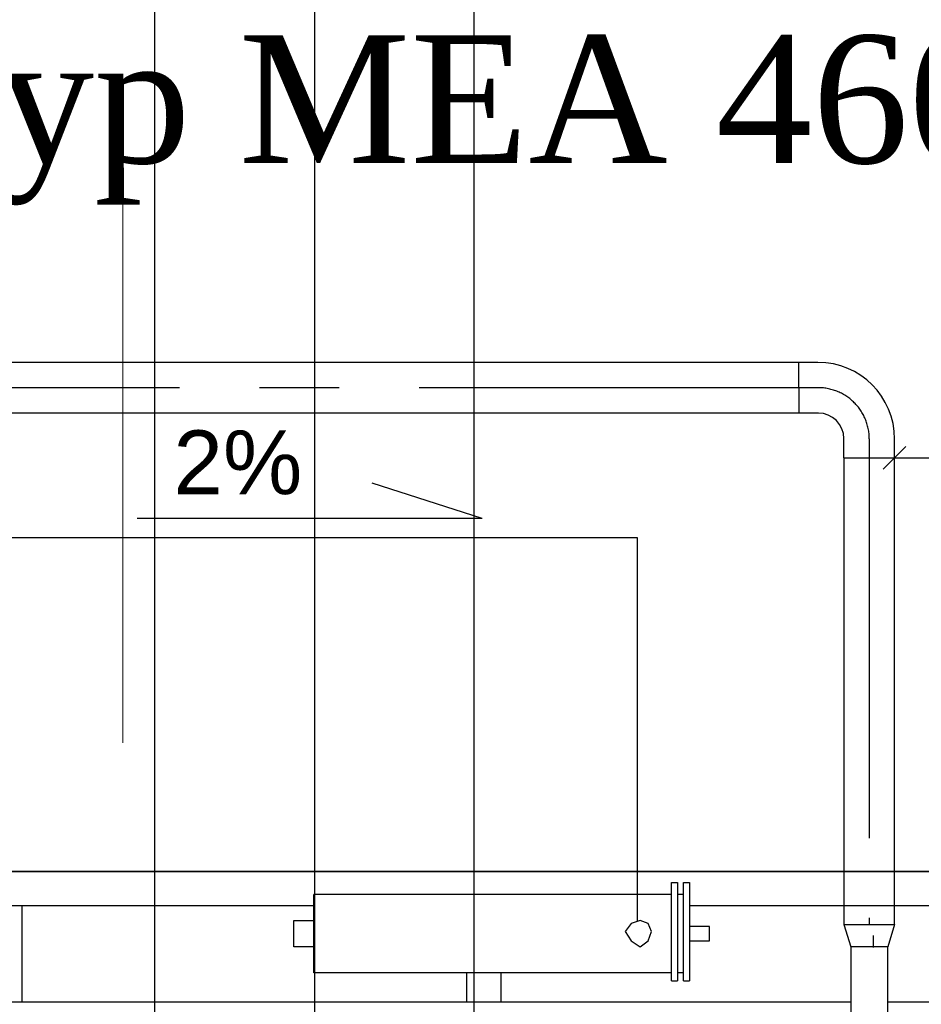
# Model space of a CAD drawing. Header units: centimetres. Extents: x -156440 to 298236, y -263599 to 81430.
# Tile 66 of 170: x 145563 to 146974, y -119141 to -117600. Entities that reach past the tile are written whole.
import ezdxf
from ezdxf.enums import TextEntityAlignment as Align

# ---------------------------------------------------------------- set-up
doc = ezdxf.new("R2010")
doc.units = ezdxf.units.CM
doc.header["$LTSCALE"] = 50
for name, pattern in [('01-101 Went PP Poziom -2$0$CENTER', [2, 1.25, -0.25, 0.25, -0.25]), ('Kondygnacja -2$0$HIDDEN2', [4.7625, 3.175, -1.5875]), ('Osie rzutów$0$DASHDOT2', [12.7, 6.35, -3.175, 0, -3.175])]:
    doc.linetypes.add(name, pattern=pattern)
for name, color, linetype, lineweight in [('bgde_fundamenty pod urządzenia', 7, 'Continuous', 35), ('bgde_maszynownia blokowo', 2, 'Continuous', 35), ('I-WL_OPISY', 4, 'Continuous', 18), ('Kondygnacja -2$0$_SP KORYTA', 8, 'Continuous', 25)]:
    doc.layers.add(name, color=color, linetype=linetype, lineweight=lineweight)
for name, color, linetype in [('freon cieczowy', 142, 'Continuous'), ('freon gazowy', 174, 'Continuous'), ('Freon_opisy', 2, 'Continuous'), ('Freon_urządzenia', 3, 'Continuous'), ('Kondygnacja -2$0$ARCH_KONSTR_POWYŻEJ RZUTU_IST', 8, 'Kondygnacja -2$0$HIDDEN2'), ('Osie rzutów$0$ARCH_INFO_OSIE_IST', 8, 'Osie rzutów$0$DASHDOT2')]:
    doc.layers.add(name, color=color, linetype=linetype)
doc.layers.get('bgde_maszynownia blokowo').off()
doc.styles.add('01-101 Went PP Poziom -2$0$Arial', font='ARIAL.TTF')
doc.styles.add('TIMES', font='TIMES.TTF', dxfattribs={"width": 0.7})

# ---------------------------------------------------------------- blocks, each defined once
blk = doc.blocks.new('Osie rzutów')
at = {"layer": 'Osie rzutów$0$ARCH_INFO_OSIE_IST', "ltscale": 10}
blk.add_line((6860, 12510), (6860, 4623.26), dxfattribs=at)
blk = doc.blocks.new('Kondygnacja -2$0$konstukcja stropu -2')
at = {"layer": 'Kondygnacja -2$0$ARCH_KONSTR_POWYŻEJ RZUTU_IST', "ltscale": 10}
for p, q in [((6835, 9825), (6835, 10375)), ((6885, 9825), (6885, 10375))]:
    blk.add_line(p, q, dxfattribs=at)
blk = doc.blocks.new('A$C45891BCF')
at = {"layer": 'freon cieczowy'}
for p, q in [((236.6, 282.14, -348), (650.55, 282.14, -348)), ((650.55, 282.14, -348), (650.55, 222.04, -348))]:
    blk.add_line(p, q, dxfattribs=at)
at = {"layer": 'freon gazowy'}
for p, q in [((678.83, 309.54), (81.75, 309.54)), ((675.9, 301.6, 4258.68), (675.83, 309.54, 4258.68)), ((678.9, 301.6), (81.81, 301.6)), ((682.9, 294.6, 4258.68), (682.9, 297.6, 4258.68)), ((690.83, 294.6, 4258.68), (690.83, 297.54, 4258.68)), ((682.9, 294.6, 129.95), (682.9, 221.56, -348)), ((682.9, 294.6, 4258.68), (690.83, 294.6, 4258.68)), ((690.83, 221.56, -348), (690.83, 294.6, 129.95)), ((682.9, 221.56, -348), (690.83, 221.56, -348)), ((682.9, 221.56, -348), (683.97, 218.08, -348)), ((690.83, 221.56, -348), (689.76, 218.08, -348))]:
    blk.add_line(p, q, dxfattribs=at)
at = {"layer": 'freon gazowy', "color": 7, "linetype": '01-101 Went PP Poziom -2$0$CENTER'}
for p, q in [((678.87, 305.57), (78.78, 305.57)), ((686.87, 297.57, 4258.68), (686.87, 221.56, -1061.61))]:
    blk.add_line(p, q, dxfattribs=at)
at = {"layer": 'freon gazowy'}
for centre, radius in [((678.83, 297.54, 4258.68), 12), ((678.9, 297.6, 4258.68), 4)]:
    blk.add_arc(centre, radius, 0, 90, dxfattribs=at)
at = {"layer": 'freon gazowy', "color": 7, "linetype": '01-101 Went PP Poziom -2$0$CENTER'}
blk.add_arc((678.87, 297.57, 4258.68), 8, 0, 90, dxfattribs=at)
at = {"layer": 'Freon_opisy', "color": 2}
for p, q in [((689.07, 292.83, 4258.68), (692.6, 296.37, 4258.68)), ((690.83, 294.6, 4258.68), (737.31, 294.6, 4258.68)), ((626.26, 285.08, -348), (609.06, 290.63, -348)), ((626.26, 285.08, -348), (572.26, 285.08, -348))]:
    blk.add_line(p, q, dxfattribs=at)
at = {"layer": 'Freon_urządzenia', "linetype": 'Continuous'}
for p, q in [((430, 229.84, -348), (750.31, 229.84, -348)), ((655.88, 212.75, -348), (655.88, 228.12, -348)), ((655.88, 228.12, -348), (656.82, 228.12, -348)), ((656.82, 228.12, -348), (656.82, 212.75, -348)), ((657.76, 212.75, -348), (657.76, 228.12, -348)), ((657.76, 228.12, -348), (658.71, 228.12, -348)), ((658.71, 228.12, -348), (658.71, 212.75, -348)), ((655.88, 226.24, -348), (599.88, 226.24, -348)), ((599.88, 214, -348), (599.88, 226.24, -348)), ((657.76, 226.24, -348), (656.82, 226.24, -348)), ((509.06, 224.51, -348), (599.88, 224.51, -348)), ((554.24, 209.45, -348), (554.24, 224.51, -348)), ((658.71, 224.51, -348), (741.37, 224.51, -348)), ((596.75, 222.16, -348), (599.88, 222.16, -348)), ((596.75, 218.08, -348), (596.75, 222.16, -348)), ((651.02, 222.16, -348), (649.61, 221.69, -348)), ((652.27, 221.69, -348), (651.02, 222.16, -348)), ((649.61, 221.69, -348), (648.67, 220.43, -348)), ((648.67, 220.43, -348), (649.61, 219.02, -348)), ((652.75, 220.43, -348), (652.27, 221.69, -348)), ((652.27, 219.02, -348), (652.75, 220.43, -348)), ((661.84, 221.22, -348), (658.71, 221.22, -348)), ((661.84, 219.02, -348), (661.84, 221.22, -348)), ((649.61, 219.02, -348), (651.02, 218.08, -348)), ((651.02, 218.08, -348), (652.27, 219.02, -348)), ((658.71, 219.02, -348), (661.84, 219.02, -348)), ((687.54, 217.97, -348), (687.54, 219.85, -348)), ((599.88, 218.08, -348), (596.75, 218.08, -348)), ((683.96, 218.08, -348), (683.96, 190.16, -348)), ((689.76, 218.08, -348), (683.96, 218.08, -348)), ((689.76, 190.16, -348), (689.76, 218.08, -348)), ((655.88, 214, -348), (599.88, 214, -348)), ((623.88, 209.45, -348), (623.88, 214, -348)), ((629.22, 209.45, -348), (629.22, 214, -348)), ((655.88, 212.75, -348), (656.82, 212.75, -348)), ((657.76, 214, -348), (656.82, 214, -348)), ((657.76, 212.75, -348), (658.71, 212.75, -348)), ((504.98, 209.45, -348), (683.96, 209.45, -348)), ((689.76, 209.45, -348), (716.43, 209.45, -348))]:
    blk.add_line(p, q, dxfattribs=at)
at = {"layer": 'I-WL_OPISY'}
blk.add_line((570, 350), (570, 250), dxfattribs=at)
at = {"layer": 'Freon_opisy', "style": 'TIMES'}
blk.add_text('Agregat typ MEA 4602-V PU', height=20, dxfattribs=at).set_placement((437.17, 340.73, -348))
at = {"layer": 'Freon_opisy', "color": 2, "style": '01-101 Went PP Poziom -2$0$Arial'}
blk.add_text('2%%%', height=10, dxfattribs=at).set_placement((588, 293.92, -348), align=Align.MIDDLE)

msp = doc.modelspace()

# ---------------------------------------------------------------- linework, layer by layer
at = {"layer": 'bgde_fundamenty pod urządzenia', "elevation": -3480}
msp.add_lwpolyline([(144224.241, -118933.336), (147627.378, -118933.336), (147627.378, -120036.081), (144224.241, -120036.081)], close=True, dxfattribs=at)
at = {"layer": 'I-WL_OPISY'}
msp.add_line((145724.241, -117731.769), (145724.241, -118731.769), dxfattribs=at)

# ---------------------------------------------------------------- block references
at = {"layer": 'bgde_maszynownia blokowo', "xscale": 10, "yscale": 10, "zscale": 10}
msp.add_blockref('A$C45891BCF', (140024.241, -121231.769), dxfattribs=at)
at = {"layer": 'Kondygnacja -2$0$_SP KORYTA', "xscale": 10, "yscale": 10, "zscale": 10}
msp.add_blockref('Kondygnacja -2$0$konstukcja stropu -2', (77424.241, -219231.769, -3480), dxfattribs=at)
at = {"layer": 'Osie rzutów$0$ARCH_INFO_OSIE_IST', "xscale": 10, "yscale": 10, "zscale": 10}
msp.add_blockref('Osie rzutów', (77424.241, -219231.769), dxfattribs=at)

doc.saveas('drawing.dxf')
